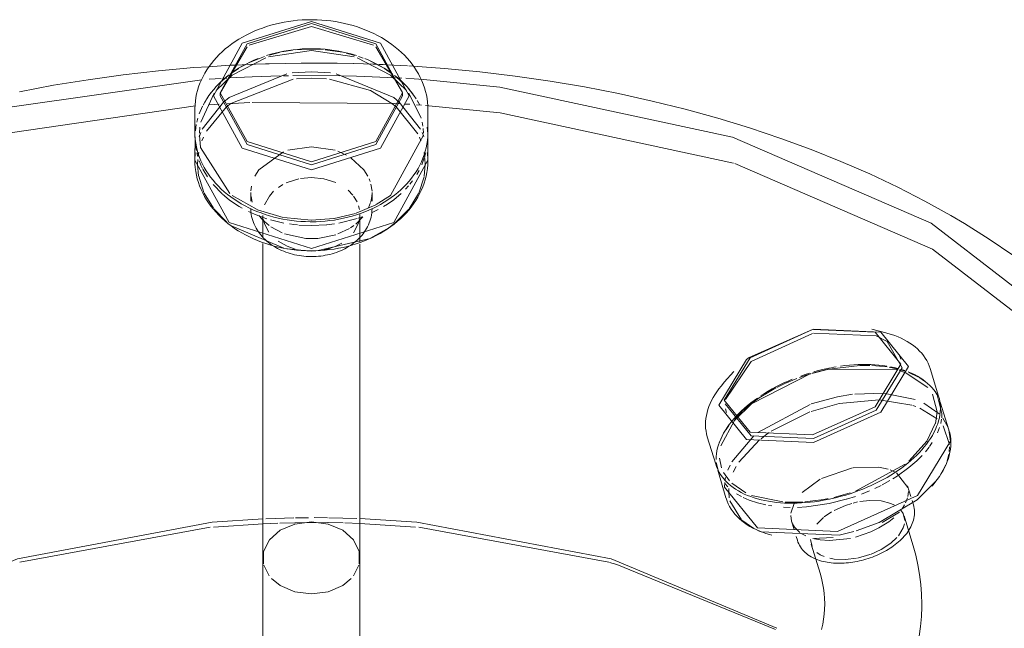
# Model space of a CAD drawing. Header units: inches. Extents: x -332 to 1204, y -60 to 270.
# Tile 8 of 91: x -258.48 to -251.72, y 5.86 to 10.03. Entities that reach past the tile are written whole.
import ezdxf

# ---------------------------------------------------------------- set-up
doc = ezdxf.new("R2010")
doc.units = ezdxf.units.IN
doc.header["$MEASUREMENT"] = 0
doc.layers.add('P-SANR-FIXT', color=6, linetype='Continuous', lineweight=9)

# ---------------------------------------------------------------- blocks, each defined once
blk = doc.blocks.new('SSG_Safety_Station_Shower_Eyewash_PLA_3_ - Default-V1-HOT AND COLD WATER RISER DIAGRAM')
at = {"layer": 'P-SANR-FIXT', "color": 10}
for p, q in [((-256.4731, 9.9868), (-256.9001, 9.8592)), ((-256.0461, 9.8592), (-256.4731, 9.9868)), ((-256.9153, 9.848), (-257.0977, 9.5356)), ((-256.4731, 9.8241), (-256.7668, 9.7799)), ((-256.6913, 9.8098), (-256.7642, 9.7912)), ((-256.6923, 9.8119), (-256.7227, 9.8048)), ((-256.6616, 9.8181), (-256.6923, 9.8119)), ((-256.6036, 9.8247), (-256.6763, 9.8129)), ((-256.6307, 9.8233), (-256.6616, 9.8181)), ((-256.5994, 9.8276), (-256.6307, 9.8233)), ((-256.4993, 9.8325), (-256.5833, 9.8271)), ((-256.5048, 9.8348), (-256.5365, 9.8334)), ((-256.4731, 9.8353), (-256.5048, 9.8348)), ((-256.4731, 9.8329), (-256.4993, 9.8325)), ((-256.4421, 9.8349), (-256.4731, 9.8353)), ((-256.4478, 9.8326), (-256.4731, 9.8329)), ((-256.1794, 9.7799), (-256.4731, 9.8241)), ((-256.3918, 9.8297), (-256.4478, 9.8326)), ((-256.2588, 9.8107), (-256.3783, 9.8286)), ((-256.1752, 9.7892), (-256.2351, 9.8054)), ((-255.8484, 9.5356), (-256.0309, 9.848)), ((-256.7862, 9.7736), (-257.0169, 9.6534)), ((-256.9103, 9.7341), (-256.9596, 9.7077)), ((-256.7952, 9.7815), (-256.8991, 9.7396)), ((-256.1647, 9.788), (-256.1942, 9.797)), ((-256.1173, 9.7695), (-256.151, 9.7815)), ((-256.0791, 9.756), (-256.1071, 9.7675)), ((-255.9867, 9.7077), (-256.0671, 9.7488)), ((-257.0348, 9.7215), (-257.1778, 9.712)), ((-256.9737, 9.6992), (-257.0319, 9.6601)), ((-256.9946, 9.7233), (-257.0307, 9.7217)), ((-256.9975, 9.6855), (-257.0212, 9.6691)), ((-256.9485, 9.7253), (-256.9946, 9.7233)), ((-256.9261, 9.7262), (-256.9485, 9.7253)), ((-256.9218, 9.73), (-256.9478, 9.716)), ((-256.7889, 9.7322), (-256.9244, 9.7263)), ((-256.7644, 9.7326), (-256.7889, 9.7322)), ((-256.4731, 9.677), (-256.6048, 9.6688)), ((-256.3414, 9.6688), (-256.4731, 9.677)), ((-255.9804, 9.7264), (-256.0096, 9.7279)), ((-255.9525, 9.725), (-255.9804, 9.7264)), ((-255.9164, 9.6617), (-255.9725, 9.6992)), ((-255.8134, 9.7182), (-255.9525, 9.725)), ((-255.7748, 9.7156), (-255.8039, 9.7177)), ((-257.1746, 9.6263), (-257.093, 9.6317)), ((-257.0169, 9.6534), (-257.1261, 9.5492)), ((-257.0633, 9.6355), (-257.0892, 9.6129)), ((-257.0816, 9.6324), (-257.0543, 9.634)), ((-257.0379, 9.6556), (-257.0555, 9.6418)), ((-256.6651, 9.6493), (-256.6296, 9.65)), ((-256.601, 9.6505), (-256.2786, 9.6501)), ((-256.4731, 9.6333), (-256.5764, 9.6281)), ((-256.3698, 9.6281), (-256.4731, 9.6333)), ((-256.068, 9.5475), (-256.3489, 9.6258)), ((-256.2693, 9.6499), (-256.1641, 9.6475)), ((-256.1641, 9.6475), (-255.8964, 9.6366)), ((-255.8336, 9.5903), (-255.8904, 9.6416)), ((-255.8804, 9.6357), (-255.852, 9.6341)), ((-255.8259, 9.6325), (-255.768, 9.6289)), ((-255.7673, 9.6288), (-255.7028, 9.6243)), ((-257.1345, 9.567), (-257.1686, 9.5253)), ((-257.1441, 9.5564), (-257.161, 9.5355)), ((-255.7772, 9.5248), (-255.8045, 9.5589)), ((-255.7697, 9.5146), (-255.7855, 9.536)), ((-257.1414, 9.5297), (-257.233, 9.3311)), ((-257.0763, 9.469), (-257.2224, 9.2833)), ((-257.1908, 9.4933), (-257.2173, 9.4474)), ((-257.2052, 9.4697), (-257.2173, 9.4474)), ((-257.2012, 9.4764), (-257.2052, 9.4697)), ((-257.0523, 9.4576), (-256.8957, 9.4655)), ((-256.8806, 9.4662), (-255.901, 9.4598)), ((-255.7238, 9.2833), (-255.8699, 9.469)), ((-255.7199, 9.3593), (-255.8048, 9.5297)), ((-255.7549, 9.4926), (-255.7697, 9.5146)), ((-255.7288, 9.4474), (-255.747, 9.4799)), ((-255.7288, 9.4474), (-255.7413, 9.4702)), ((-258.5417, 9.2582), (-257.268, 9.4426)), ((-257.2206, 9.4409), (-257.2433, 9.3881)), ((-257.0557, 9.4357), (-257.1935, 9.2704)), ((-257.1718, 9.4498), (-257.1404, 9.452)), ((-257.1404, 9.452), (-257.107, 9.4542)), ((-255.901, 9.4598), (-255.8606, 9.4576)), ((-255.7421, 9.2503), (-255.8905, 9.4357)), ((-255.8289, 9.4558), (-255.7965, 9.4538)), ((-255.7529, 9.4509), (-255.718, 9.4485)), ((-257.2528, 9.3592), (-257.2601, 9.3311)), ((-255.7084, 9.3033), (-255.7132, 9.3311)), ((-257.2634, 9.3157), (-257.2697, 9.2726)), ((-257.2327, 9.2611), (-257.2445, 9.2316)), ((-257.2386, 9.2973), (-257.2419, 9.2567)), ((-255.7019, 9.2321), (-255.7135, 9.2611)), ((-255.7043, 9.2567), (-255.7065, 9.2881)), ((-255.6749, 9.2514), (-255.6795, 9.297)), ((-257.2719, 9.2311), (-257.2719, 9.2276)), ((-257.2717, 9.2143), (-257.2702, 9.1886)), ((-257.2422, 9.2413), (-257.2343, 9.1583)), ((-257.2145, 9.2281), (-257.2247, 9.203)), ((-255.7219, 9.204), (-255.7317, 9.2281)), ((-255.6762, 9.1856), (-255.6743, 9.2233)), ((-255.6743, 9.2276), (-255.6743, 9.2311)), ((-257.268, 9.1675), (-257.2628, 9.1363)), ((-257.2343, 9.1581), (-257.0323, 8.8412)), ((-256.4731, 9.1632), (-256.6356, 9.1382)), ((-256.3106, 9.1382), (-256.4731, 9.1632)), ((-256.2326, 9.1053), (-256.2929, 9.1322)), ((-257.27, 9.1242), (-257.2731, 9.0708)), ((-257.2593, 9.1206), (-257.2527, 9.0955)), ((-257.2467, 9.1242), (-257.2506, 9.0989)), ((-257.243, 9.0662), (-257.2323, 9.0394)), ((-255.7142, 9.0385), (-255.6866, 9.1217)), ((-255.6947, 9.0924), (-255.6995, 9.1242)), ((-255.6731, 9.0744), (-255.676, 9.1231)), ((-255.6731, 9.0708), (-255.6731, 9.0744)), ((-257.2312, 9.0369), (-257.2203, 9.0135)), ((-257.2186, 9.0101), (-257.1871, 8.9561)), ((-255.7486, 8.9726), (-255.7335, 8.9988)), ((-253.5665, 9.0481), (-252.2088, 8.4601)), ((-257.247, 8.9606), (-257.2118, 8.8486)), ((-256.4731, 8.951), (-256.5481, 8.9445)), ((-256.0689, 8.9234), (-256.0764, 8.9435)), ((-255.7964, 8.9058), (-255.7784, 8.9287)), ((-255.736, 8.8451), (-255.6998, 8.957)), ((-257.1486, 8.9045), (-257.0861, 8.8395)), ((-256.8852, 8.892), (-256.889, 8.8607)), ((-256.6684, 8.9031), (-256.7002, 8.8833)), ((-256.1893, 8.8309), (-256.2218, 8.8644)), ((-256.057, 8.8576), (-256.0643, 8.9072)), ((-255.8272, 8.8714), (-255.8069, 8.8936)), ((-257.2102, 8.8451), (-257.1461, 8.7407)), ((-257.0169, 8.8292), (-256.8454, 8.7314)), ((-256.8894, 8.8478), (-256.8894, 8.7892)), ((-256.8878, 8.8204), (-256.8803, 8.7823)), ((-256.1599, 8.7849), (-256.1844, 8.8247)), ((-256.0653, 8.7844), (-256.0584, 8.8204)), ((-256.0584, 8.8204), (-256.0568, 8.8478)), ((-256.0568, 8.7892), (-256.0568, 8.8478)), ((-255.8025, 8.7375), (-255.7376, 8.8417)), ((-257.1436, 8.7375), (-257.0533, 8.6449)), ((-256.9943, 8.7689), (-256.9681, 8.7525)), ((-256.9681, 8.7525), (-256.9476, 8.7406)), ((-256.8894, 8.7402), (-256.889, 8.7261)), ((-256.8432, 8.7305), (-256.6666, 8.6773)), ((-256.1652, 8.7073), (-256.0308, 8.7646)), ((-256.1428, 8.7324), (-256.149, 8.7576)), ((-256.0805, 8.743), (-256.0668, 8.7793)), ((-256.0574, 8.7223), (-256.0568, 8.7364)), ((-256.0568, 8.7364), (-256.0568, 8.7402)), ((-256.0555, 8.7115), (-256.015, 8.7317)), ((-255.9783, 8.7524), (-255.9518, 8.7689)), ((-255.8961, 8.6422), (-255.805, 8.7344)), ((-256.9061, 8.7189), (-256.8644, 8.6999)), ((-256.8639, 8.6996), (-256.8053, 8.6771)), ((-256.8336, 8.6901), (-256.8122, 8.6649)), ((-256.8118, 8.6645), (-256.7638, 8.6221)), ((-256.8064, 8.6908), (-256.8064, 8.5393)), ((-256.8046, 8.6768), (-256.7798, 8.6687)), ((-256.754, 8.6609), (-256.6627, 8.6396)), ((-256.6625, 8.6765), (-256.4757, 8.6586)), ((-256.4731, 8.6586), (-256.3196, 8.6703)), ((-256.3165, 8.6708), (-256.1694, 8.7059)), ((-256.2844, 8.6394), (-256.1594, 8.6709)), ((-256.1685, 8.6328), (-256.1191, 8.6818)), ((-256.1511, 8.6736), (-256.1252, 8.6827)), ((-256.1398, 8.5353), (-256.1398, 8.6982)), ((-257.0178, 8.617), (-256.6626, 8.467)), ((-256.7509, 8.6129), (-256.6749, 8.572)), ((-256.623, 8.633), (-256.5943, 8.6293)), ((-256.5943, 8.6293), (-256.5688, 8.6266)), ((-256.3682, 8.6275), (-256.3146, 8.6343)), ((-256.2908, 8.5643), (-256.2112, 8.6027)), ((-256.2046, 8.6068), (-256.1824, 8.6221)), ((-256.1101, 8.5775), (-256.1021, 8.5894)), ((-256.068, 8.5352), (-255.9414, 8.6076)), ((-256.8383, 8.5807), (-256.8299, 8.569)), ((-256.8113, 8.5466), (-256.8013, 8.5359)), ((-256.6569, 8.5648), (-256.5124, 8.5338)), ((-256.5124, 8.5338), (-256.4731, 8.5324)), ((-256.4731, 8.5324), (-256.4286, 8.5342)), ((-256.4286, 8.5342), (-256.3048, 8.5593)), ((-256.426, 8.4504), (-256.0701, 8.5342)), ((-256.1398, 8.5353), (-256.1398, 8.5101)), ((-256.6422, 8.4634), (-256.5205, 8.4504)), ((-256.5594, 8.4545), (-256.5361, 8.4504)), ((-256.5361, 8.4504), (-256.4731, 8.4458)), ((-256.4731, 8.4458), (-256.41, 8.4504)), ((-256.3868, 8.4545), (-256.3627, 8.4601)), ((-256.3627, 8.4601), (-256.3105, 8.4779)), ((-256.3064, 8.4797), (-256.2652, 8.501)), ((-253.034, 7.9087), (-253.4671, 7.7181)), ((-252.4515, 7.6324), (-252.921, 7.6376)), ((-252.7084, 7.6628), (-252.9198, 7.6373)), ((-252.8715, 7.6526), (-252.9021, 7.6473)), ((-252.8107, 7.6611), (-252.8411, 7.6572)), ((-252.639, 7.6631), (-252.7084, 7.6628)), ((-252.6336, 7.6681), (-252.6623, 7.6689)), ((-252.5202, 7.6526), (-252.626, 7.6627)), ((-252.5235, 7.6574), (-252.5502, 7.6613)), ((-252.4481, 7.6381), (-252.5082, 7.6507)), ((-253.0447, 7.6067), (-253.4526, 7.3993)), ((-253.1421, 7.5726), (-253.2112, 7.5441)), ((-253.071, 7.5976), (-253.1235, 7.5796)), ((-253.0452, 7.6057), (-253.071, 7.5976)), ((-252.9217, 7.6369), (-253.0369, 7.6081)), ((-252.9249, 7.6368), (-253.0364, 7.6091)), ((-252.3985, 7.6147), (-252.4377, 7.6283)), ((-252.3931, 7.6217), (-252.4337, 7.6343)), ((-252.3994, 7.6267), (-252.4228, 7.6344)), ((-252.2419, 7.5107), (-252.3973, 7.6142)), ((-252.3094, 7.5846), (-252.3717, 7.6138)), ((-252.2638, 7.5552), (-252.2967, 7.5772)), ((-253.2858, 7.5081), (-253.4005, 7.44)), ((-253.2136, 7.5431), (-253.2777, 7.5123)), ((-253.3627, 7.4711), (-253.3874, 7.4553)), ((-253.3433, 7.4828), (-253.3627, 7.4711)), ((-253.3372, 7.4865), (-253.3433, 7.4828)), ((-253.3111, 7.5014), (-253.3372, 7.4865)), ((-252.5471, 7.4721), (-252.7437, 7.4664)), ((-252.328, 7.4298), (-252.5471, 7.4721)), ((-252.1787, 7.3447), (-252.2097, 7.4651)), ((-252.1925, 7.4836), (-252.2008, 7.4946)), ((-252.1774, 7.4598), (-252.1925, 7.4836)), ((-253.4526, 7.3993), (-253.5699, 7.2848)), ((-253.0503, 7.3955), (-253.4077, 7.203)), ((-252.3509, 7.3908), (-252.5759, 7.4263)), ((-252.325, 7.382), (-252.3437, 7.3885)), ((-252.1788, 7.2955), (-252.2964, 7.3705)), ((-252.1648, 7.3312), (-252.2685, 7.4045)), ((-253.5159, 7.3495), (-253.5702, 7.2945)), ((-253.5387, 7.3332), (-253.5568, 7.3145)), ((-253.051, 7.3443), (-253.3165, 7.2111)), ((-252.19, 7.2653), (-252.1787, 7.3447)), ((-252.1047, 7.2421), (-252.1389, 7.3014)), ((-253.5699, 7.2848), (-253.6624, 7.1105)), ((-253.607, 7.2495), (-253.6262, 7.222)), ((-253.6049, 7.2568), (-253.6189, 7.2372)), ((-252.2452, 7.1479), (-252.1905, 7.2636)), ((-252.1754, 7.1991), (-252.1607, 7.2374)), ((-252.1534, 7.2635), (-252.1476, 7.2934)), ((-252.0932, 7.1195), (-252.137, 7.2472)), ((-253.4355, 7.1801), (-253.588, 7.001)), ((-253.3555, 7.1838), (-253.3868, 7.1598)), ((-253.3303, 7.2017), (-253.3555, 7.1838)), ((-253.6788, 7.1168), (-253.6846, 7.0966)), ((-253.6718, 7.1371), (-253.6788, 7.1168)), ((-253.6602, 7.1617), (-253.673, 7.1316)), ((-253.3975, 7.1511), (-253.5384, 6.9998)), ((-252.3723, 7.0069), (-252.2464, 7.1462)), ((-252.2586, 7.0701), (-252.2328, 7.1024)), ((-252.2305, 7.1055), (-252.2117, 7.1328)), ((-252.0945, 7.0727), (-252.0927, 7.1043)), ((-253.6942, 7.0386), (-253.6949, 7.0183)), ((-253.6846, 7.0966), (-253.6891, 7.0764)), ((-252.3169, 7.009), (-252.2802, 7.0458)), ((-252.1098, 7.0057), (-252.0973, 7.0539)), ((-253.6708, 7.027), (-253.658, 6.9605)), ((-253.5996, 6.979), (-253.6148, 6.9444)), ((-253.5576, 6.9691), (-253.5775, 6.9304)), ((-252.7382, 6.8009), (-252.3977, 6.9859)), ((-252.1557, 6.9114), (-252.1191, 6.9809)), ((-253.6437, 6.9271), (-253.6036, 6.87)), ((-252.76, 6.959), (-252.9725, 6.8866)), ((-252.4661, 6.9307), (-252.4998, 6.9455)), ((-252.4817, 6.8848), (-252.4517, 6.9038)), ((-252.378, 6.8252), (-252.4564, 6.9253)), ((-253.6363, 6.8587), (-253.638, 6.8278)), ((-253.6353, 6.853), (-253.6149, 6.8305)), ((-253.6306, 6.8927), (-253.6348, 6.8701)), ((-253.5881, 6.8542), (-253.4913, 6.7884)), ((-252.981, 6.8821), (-253.104, 6.7916)), ((-252.6054, 6.8185), (-252.5632, 6.8392)), ((-252.5553, 6.8433), (-252.5024, 6.8724)), ((-252.3587, 6.7639), (-252.3809, 6.8366)), ((-252.1866, 6.8678), (-252.169, 6.8915)), ((-253.6078, 6.8189), (-253.6088, 6.7957)), ((-253.6088, 6.7957), (-253.6057, 6.7552)), ((-253.5545, 6.7822), (-253.5216, 6.7629)), ((-253.4526, 6.7714), (-253.2378, 6.726)), ((-252.8876, 6.7569), (-252.7758, 6.7881)), ((-252.7994, 6.745), (-252.7385, 6.7646)), ((-252.6974, 6.7796), (-252.6688, 6.7908)), ((-252.6688, 6.7908), (-252.6425, 6.8019)), ((-252.3791, 6.7629), (-252.3751, 6.7973)), ((-253.601, 6.7328), (-253.5206, 6.6024)), ((-253.411, 6.7193), (-253.3543, 6.7057)), ((-253.3361, 6.7023), (-253.3127, 6.6985)), ((-253.2217, 6.725), (-253.1001, 6.7255)), ((-253.1604, 6.7166), (-253.1821, 6.6488)), ((-253.1369, 6.6891), (-253.0744, 6.6927)), ((-253.0866, 6.7264), (-252.9554, 6.7429)), ((-252.7236, 6.7261), (-252.7553, 6.7187)), ((-252.4186, 6.68), (-252.402, 6.7056)), ((-252.3944, 6.7201), (-252.3815, 6.7536)), ((-253.2325, 6.6904), (-253.1869, 6.6888)), ((-253.1829, 6.6328), (-253.1771, 6.5935)), ((-252.9032, 6.6572), (-252.9523, 6.6232)), ((-257.1458, 6.554), (-256.8044, 6.5767)), ((-256.8044, 6.5767), (-256.7028, 6.5806)), ((-256.7849, 6.6112), (-256.5933, 6.617)), ((-256.6897, 6.581), (-256.5881, 6.5834)), ((-256.5857, 6.5834), (-256.3607, 6.584)), ((-256.5833, 6.6172), (-256.4927, 6.6182)), ((-256.4537, 6.6183), (-256.363, 6.6178)), ((-256.3583, 6.584), (-256.2561, 6.5821)), ((-256.3539, 6.6177), (-256.162, 6.6129)), ((-256.2442, 6.5818), (-256.1417, 6.5784)), ((-256.1417, 6.5784), (-255.7591, 6.554)), ((-253.5183, 6.6004), (-253.4362, 6.5443)), ((-253.1771, 6.5935), (-253.1598, 6.5367)), ((-253.1771, 6.5935), (-253.1732, 6.5823)), ((-253.1708, 6.5769), (-253.1597, 6.5572)), ((-253.1591, 6.5564), (-253.1203, 6.517)), ((-252.9569, 6.6195), (-253.0037, 6.5729)), ((-252.7343, 6.528), (-252.5767, 6.5852)), ((-252.51, 6.5906), (-252.476, 6.6179)), ((-258.4739, 6.3126), (-257.168, 6.552)), ((-255.7369, 6.552), (-254.431, 6.3126)), ((-253.1109, 6.5105), (-253.079, 6.4931)), ((-252.7372, 6.4845), (-252.6322, 6.521)), ((-253.0471, 6.4678), (-253.036, 6.4203)), ((-253.0194, 6.473), (-252.981, 6.4658)), ((-252.9185, 6.4611), (-252.7716, 6.4763)), ((-253.0037, 6.3804), (-252.9804, 6.3644)), ((-252.9804, 6.3644), (-252.9523, 6.351)), ((-252.7236, 6.3412), (-252.6399, 6.3648)), ((-256.7994, 6.2931), (-256.7622, 6.2201)), ((-256.184, 6.2201), (-256.1467, 6.2932)), ((-256.7465, 6.2017), (-256.6879, 6.1538)), ((-256.6878, 6.1538), (-256.5878, 6.1104)), ((-256.3584, 6.1104), (-256.2584, 6.1537)), ((-256.2582, 6.1539), (-256.1997, 6.2017)), ((-256.5875, 6.1103), (-256.4731, 6.0952)), ((-256.4731, 6.0952), (-256.3586, 6.1103))]:
    blk.add_line(p, q, dxfattribs=at)
at = {"layer": 'P-SANR-FIXT', "color": 254}
for p, q in [((-257.0984, 9.5334), (-257.0984, 9.513)), ((-255.8477, 9.513), (-255.8477, 9.5334)), ((-257.2731, 9.4178), (-257.2731, 9.2622)), ((-255.6731, 9.2622), (-255.6731, 9.4178)), ((-257.2719, 9.2311), (-257.2731, 9.0744)), ((-255.6731, 9.0744), (-255.6743, 9.2311)), ((-256.5599, 8.6259), (-256.4731, 8.6223)), ((-256.4731, 8.6223), (-256.3692, 8.6274)), ((-256.5205, 8.4504), (-256.4731, 8.4493)), ((-256.4731, 8.4493), (-256.426, 8.4504)), ((-252.5298, 7.8856), (-252.6266, 7.9105)), ((-252.4188, 7.6461), (-252.5211, 7.8259)), ((-252.4275, 7.7052), (-252.4351, 7.73)), ((-252.1675, 7.4518), (-252.2252, 7.6406)), ((-253.5733, 7.6214), (-253.6397, 7.5467)), ((-252.243, 7.539), (-252.2592, 7.5525)), ((-252.1447, 7.3339), (-252.1774, 7.4598)), ((-252.097, 7.2209), (-252.1563, 7.4108)), ((-253.6313, 7.3647), (-253.6237, 7.3399)), ((-252.1464, 7.3036), (-252.1447, 7.3339)), ((-253.7555, 7.1733), (-253.6978, 6.9845)), ((-252.0854, 7.1438), (-252.097, 7.2209)), ((-253.694, 6.9967), (-253.6745, 6.9174)), ((-253.6842, 6.9442), (-253.6273, 6.7536)), ((-252.9554, 6.7429), (-252.9249, 6.7488)), ((-252.341, 6.7059), (-252.3498, 6.7349)), ((-252.5554, 6.5861), (-252.4356, 6.6571)), ((-252.3443, 6.433), (-252.4048, 6.631)), ((-253.1452, 6.4889), (-253.1372, 6.4628)), ((-253.0424, 6.4363), (-252.9819, 6.2383)), ((-253.0315, 6.4751), (-252.8924, 6.4831)), ((-252.981, 6.4658), (-252.9185, 6.4611)), ((-256.8064, 6.3434), (-256.8064, 5.738)), ((-256.1398, 5.738), (-256.1398, 6.3434))]:
    blk.add_line(p, q, dxfattribs=at)
for points in [[(-256.4731, 10.0343, 0), (-256.5047, 10.0338, 0), (-256.5362, 10.0324, 0), (-256.5676, 10.03, 0), (-256.5989, 10.0266, 0), (-256.63, 10.0223, 0), (-256.6609, 10.0171, 0), (-256.6915, 10.0109, 0), (-256.7217, 10.0039, 0), (-256.7516, 9.9959, 0), (-256.781, 9.9869, 0), (-256.81, 9.9771, 0), (-256.8385, 9.9664, 0), (-256.8664, 9.9549, 0), (-256.8937, 9.9425, 0), (-256.9204, 9.9292, 0), (-256.9464, 9.9152, 0), (-256.9716, 9.9003, 0), (-256.9961, 9.8847, 0), (-257.0198, 9.8683, 0), (-257.0426, 9.8512, 0), (-257.0646, 9.8334, 0), (-257.0857, 9.8148, 0), (-257.1057, 9.7956, 0), (-257.1249, 9.7758, 0), (-257.1429, 9.7554, 0), (-257.16, 9.7344, 0), (-257.1759, 9.7128, 0), (-257.1907, 9.6907, 0), (-257.2044, 9.6682, 0), (-257.2169, 9.6452, 0), (-257.2282, 9.6217, 0), (-257.2383, 9.598, 0), (-257.2472, 9.5738, 0), (-257.2547, 9.5494, 0), (-257.261, 9.5248, 0), (-257.266, 9.4999, 0), (-257.2697, 9.4749, 0), (-257.272, 9.4497, 0), (-257.2731, 9.4246, 0), (-257.2731, 9.4177, 0)], [(-256.4731, 10.022, 0), (-256.9481, 9.8729, 0), (-257.1449, 9.513, 0), (-256.9481, 9.153, 0), (-256.4731, 9.0039, 0)], [(-256.4731, 9.0595, 0), (-256.9153, 9.1983, 0), (-257.0984, 9.5334, 0), (-256.9153, 9.8684, 0), (-256.4731, 10.0072, 0)], [(-255.6731, 9.4177, 0), (-255.6737, 9.4429, 0), (-255.6757, 9.468, 0), (-255.679, 9.4931, 0), (-255.6837, 9.518, 0), (-255.6896, 9.5427, 0), (-255.6968, 9.5672, 0), (-255.7053, 9.5914, 0), (-255.7151, 9.6153, 0), (-255.726, 9.6388, 0), (-255.7382, 9.662, 0), (-255.7516, 9.6846, 0), (-255.7661, 9.7068, 0), (-255.7818, 9.7286, 0), (-255.7985, 9.7497, 0), (-255.8163, 9.7703, 0), (-255.8351, 9.7903, 0), (-255.855, 9.8097, 0), (-255.8758, 9.8284, 0), (-255.8975, 9.8464, 0), (-255.9201, 9.8637, 0), (-255.9435, 9.8803, 0), (-255.9678, 9.8962, 0), (-255.9929, 9.9112, 0), (-256.0187, 9.9255, 0), (-256.0451, 9.939, 0), (-256.0723, 9.9516, 0), (-256.1, 9.9634, 0), (-256.1284, 9.9743, 0), (-256.1572, 9.9844, 0), (-256.1865, 9.9935, 0), (-256.2163, 10.0018, 0), (-256.2464, 10.0091, 0), (-256.2769, 10.0155, 0), (-256.3077, 10.021, 0), (-256.3388, 10.0256, 0), (-256.37, 10.0292, 0), (-256.4014, 10.0318, 0), (-256.4329, 10.0335, 0), (-256.4645, 10.0342, 0), (-256.4731, 10.0343, 0)], [(-256.4731, 9.0039, 0), (-255.9981, 9.153, 0), (-255.8013, 9.513, 0), (-255.9981, 9.8729, 0), (-256.4731, 10.022, 0)], [(-256.4731, 10.0072, 0), (-256.0309, 9.8684, 0), (-255.8477, 9.5334, 0), (-256.0309, 9.1983, 0), (-256.4731, 9.0595, 0)], [(-257.1778, 9.712, 0), (-257.2797, 9.7053, 0), (-257.5234, 9.6833, 0), (-257.7654, 9.6558, 0), (-258.0054, 9.6227, 0), (-258.2429, 9.5841, 0), (-258.4776, 9.54, 0)], [(-252.0832, 8.6909, 0), (-252.2624, 8.7904, 0), (-252.4483, 8.8855, 0), (-252.6404, 8.9762, 0), (-252.8384, 9.0623, 0), (-253.0421, 9.1437, 0), (-253.2511, 9.2202, 0), (-253.4651, 9.2919, 0), (-253.6838, 9.3585, 0), (-253.9068, 9.4199, 0), (-254.1338, 9.4762, 0), (-254.3645, 9.5271, 0), (-254.5984, 9.5727, 0), (-254.8352, 9.6128, 0), (-255.0745, 9.6474, 0), (-255.316, 9.6765, 0), (-255.5592, 9.6999, 0), (-255.7748, 9.7156, 0)], [(-260.6852, 3.7517, 0), (-261.7063, 4.5392, 0), (-262.3017, 5.4608, 0), (-262.4232, 6.442, 0), (-262.0611, 7.4032, 0), (-261.2445, 8.2666, 0), (-260.0398, 8.9622, 0), (-258.5444, 9.4336, 0), (-257.2265, 9.6225, 0)], [(-255.7028, 9.6243, 0), (-255.18, 9.5725, 0), (-253.5836, 9.2288, 0), (-252.2197, 8.6393, 0)], [(-257.0984, 9.513, 0), (-256.9153, 9.1779, 0), (-256.4731, 9.0391, 0)], [(-256.4731, 9.0391, 0), (-256.0309, 9.1779, 0), (-255.8477, 9.513, 0)], [(-257.2731, 9.2622, 0), (-257.2724, 9.2372, 0), (-257.2705, 9.2123, 0), (-257.2672, 9.1875, 0), (-257.2626, 9.1628, 0), (-257.2567, 9.1383, 0), (-257.2495, 9.114, 0), (-257.2411, 9.09, 0), (-257.2314, 9.0663, 0), (-257.2205, 9.0429, 0), (-257.2084, 9.0199, 0), (-257.1951, 8.9974, 0), (-257.1806, 8.9753, 0), (-257.1651, 8.9537, 0), (-257.1484, 8.9326, 0), (-257.1307, 8.9121, 0), (-257.1119, 8.8922, 0), (-257.0921, 8.8729, 0), (-257.0713, 8.8542, 0), (-257.0497, 8.8362, 0), (-257.0271, 8.8189, 0), (-257.0036, 8.8024, 0), (-256.9793, 8.7865, 0), (-256.9543, 8.7715, 0), (-256.9285, 8.7572, 0), (-256.902, 8.7437, 0), (-256.8748, 8.7311, 0), (-256.847, 8.7193, 0), (-256.8186, 8.7083, 0), (-256.7897, 8.6983, 0), (-256.7603, 8.6891, 0), (-256.7305, 8.6808, 0), (-256.7003, 8.6735, 0), (-256.6697, 8.667, 0), (-256.6388, 8.6615, 0), (-256.6077, 8.657, 0), (-256.5764, 8.6534, 0), (-256.5449, 8.6507, 0), (-256.5132, 8.649, 0), (-256.4816, 8.6483, 0), (-256.4731, 8.6483, 0)], [(-256.4731, 8.6483, 0), (-256.4414, 8.6487, 0), (-256.4098, 8.6502, 0), (-256.3782, 8.6526, 0), (-256.3468, 8.6559, 0), (-256.3157, 8.6602, 0), (-256.2847, 8.6655, 0), (-256.254, 8.6717, 0), (-256.2237, 8.6788, 0), (-256.1938, 8.6868, 0), (-256.1643, 8.6957, 0), (-256.1352, 8.7055, 0), (-256.1067, 8.7163, 0), (-256.0788, 8.7278, 0), (-256.0514, 8.7402, 0), (-256.0247, 8.7535, 0), (-255.9987, 8.7676, 0), (-255.9735, 8.7824, 0), (-255.949, 8.798, 0), (-255.9253, 8.8144, 0), (-255.9025, 8.8315, 0), (-255.8805, 8.8493, 0), (-255.8595, 8.8678, 0), (-255.8395, 8.887, 0), (-255.8204, 8.9067, 0), (-255.8024, 8.9271, 0), (-255.7855, 8.948, 0), (-255.7696, 8.9695, 0), (-255.7548, 8.9914, 0), (-255.7412, 9.0139, 0), (-255.7288, 9.0367, 0), (-255.7176, 9.06, 0), (-255.7076, 9.0836, 0), (-255.6988, 9.1075, 0), (-255.6913, 9.1318, 0), (-255.6851, 9.1562, 0), (-255.6801, 9.1808, 0), (-255.6765, 9.2056, 0), (-255.6741, 9.2305, 0), (-255.6731, 9.2555, 0), (-255.6731, 9.2622, 0)], [(-257.2731, 9.0708, 0), (-257.2724, 9.0452, 0), (-257.2704, 9.0195, 0), (-257.267, 8.994, 0), (-257.2623, 8.9687, 0), (-257.2563, 8.9435, 0), (-257.2489, 8.9186, 0), (-257.2403, 8.894, 0), (-257.2304, 8.8698, 0), (-257.2193, 8.8459, 0), (-257.2069, 8.8225, 0), (-257.1934, 8.7995, 0), (-257.1787, 8.7771, 0), (-257.1629, 8.7552, 0), (-257.146, 8.7338, 0), (-257.1281, 8.7131, 0), (-257.1091, 8.693, 0), (-257.0892, 8.6735, 0), (-257.0683, 8.6547, 0), (-257.0465, 8.6366, 0), (-257.0238, 8.6193, 0), (-257.0003, 8.6026, 0), (-256.976, 8.5868, 0), (-256.951, 8.5717, 0), (-256.9252, 8.5575, 0), (-256.8988, 8.544, 0), (-256.8717, 8.5314, 0), (-256.844, 8.5197, 0), (-256.8158, 8.5088, 0), (-256.7871, 8.4988, 0), (-256.7579, 8.4897, 0), (-256.7283, 8.4815, 0), (-256.6983, 8.4742, 0), (-256.668, 8.4678, 0), (-256.6373, 8.4623, 0), (-256.6065, 8.4578, 0), (-256.5754, 8.4542, 0), (-256.5442, 8.4516, 0), (-256.5129, 8.4499, 0), (-256.4816, 8.4492, 0), (-256.4731, 8.4492, 0)], [(-257.2731, 9.0708, 0), (-257.0388, 8.6422, 0), (-256.4731, 8.4646, 0)], [(-256.4731, 8.4492, 0), (-256.4417, 8.4496, 0), (-256.4104, 8.4511, 0), (-256.3791, 8.4534, 0), (-256.3481, 8.4568, 0), (-256.3171, 8.461, 0), (-256.2865, 8.4662, 0), (-256.256, 8.4724, 0), (-256.226, 8.4794, 0), (-256.1962, 8.4874, 0), (-256.1669, 8.4962, 0), (-256.1381, 8.506, 0), (-256.1097, 8.5167, 0), (-256.0819, 8.5282, 0), (-256.0546, 8.5405, 0), (-256.028, 8.5538, 0), (-256.0021, 8.5678, 0), (-255.9768, 8.5826, 0), (-255.9523, 8.5983, 0), (-255.9286, 8.6147, 0), (-255.9057, 8.6319, 0), (-255.8837, 8.6498, 0), (-255.8625, 8.6684, 0), (-255.8423, 8.6876, 0), (-255.8231, 8.7076, 0), (-255.8049, 8.7282, 0), (-255.7877, 8.7494, 0), (-255.7716, 8.7711, 0), (-255.7566, 8.7934, 0), (-255.7428, 8.8163, 0), (-255.7301, 8.8396, 0), (-255.7187, 8.8633, 0), (-255.7084, 8.8874, 0), (-255.6995, 8.9119, 0), (-255.6918, 8.9368, 0), (-255.6854, 8.9619, 0), (-255.6803, 8.9872, 0), (-255.6766, 9.0126, 0), (-255.6742, 9.0382, 0), (-255.6731, 9.0639, 0), (-255.6731, 9.0708, 0)], [(-256.4731, 8.4646, 0), (-255.9074, 8.6422, 0), (-255.6731, 9.0708, 0)], [(-257.0843, 8.8378, 0), (-257.0379, 8.7996, 0), (-256.9943, 8.7689, 0)], [(-255.9518, 8.7689, 0), (-255.9082, 8.7996, 0), (-255.8569, 8.8423, 0)], [(-251.6592, 8.4199, 0), (-251.8206, 8.5297, 0), (-251.9892, 8.6355, 0), (-252.0832, 8.6909, 0)], [(-252.2197, 8.6393, 0), (-251.1986, 7.8518, 0), (-250.6032, 6.9301, 0), (-250.4816, 5.9489, 0), (-250.8438, 4.9877, 0), (-251.6604, 4.1243, 0), (-252.8651, 3.4288, 0), (-254.3605, 2.9573, 0), (-256.0254, 2.7482, 0), (-257.7249, 2.8184, 0), (-259.3213, 3.1622, 0), (-260.6852, 3.7517, 0)], [(-255.9414, 8.6076, 0), (-255.9207, 8.6227, 0), (-255.8961, 8.6422, 0)], [(-256.8064, 6.3434, 0), (-256.8064, 6.3924, 0), (-256.8064, 6.4428, 0), (-256.8064, 6.4947, 0), (-256.8064, 6.548, 0), (-256.8064, 6.6025, 0), (-256.8064, 6.6583, 0), (-256.8064, 6.7151, 0), (-256.8064, 6.773, 0), (-256.8064, 6.8317, 0), (-256.8064, 6.8913, 0), (-256.8064, 6.9516, 0), (-256.8064, 7.0126, 0), (-256.8064, 7.0741, 0), (-256.8064, 7.136, 0), (-256.8064, 7.1983, 0), (-256.8064, 7.2608, 0), (-256.8064, 7.3235, 0), (-256.8064, 7.3862, 0), (-256.8064, 7.4488, 0), (-256.8064, 7.5112, 0), (-256.8064, 7.5734, 0), (-256.8064, 7.6353, 0), (-256.8064, 7.6967, 0), (-256.8064, 7.7575, 0), (-256.8064, 7.8177, 0), (-256.8064, 7.8771, 0), (-256.8064, 7.9356, 0), (-256.8064, 7.9933, 0), (-256.8064, 8.0499, 0), (-256.8064, 8.1053, 0), (-256.8064, 8.1596, 0), (-256.8064, 8.2126, 0), (-256.8064, 8.2641, 0), (-256.8064, 8.3143, 0), (-256.8064, 8.3628, 0), (-256.8064, 8.4098, 0), (-256.8064, 8.455, 0), (-256.8064, 8.4985, 0)], [(-256.7564, 8.4971, 0), (-256.7442, 8.4885, 0), (-256.7315, 8.4802, 0), (-256.7185, 8.4724, 0), (-256.7051, 8.465, 0), (-256.6914, 8.458, 0), (-256.6774, 8.4515, 0), (-256.6631, 8.4454, 0), (-256.6486, 8.4398, 0), (-256.6338, 8.4347, 0), (-256.6188, 8.43, 0), (-256.6036, 8.4258, 0), (-256.5882, 8.422, 0), (-256.5727, 8.4188, 0), (-256.557, 8.416, 0), (-256.5413, 8.4137, 0), (-256.5254, 8.4118, 0), (-256.5094, 8.4105, 0), (-256.4934, 8.4096, 0), (-256.4774, 8.4093, 0), (-256.4731, 8.4092, 0)], [(-256.4731, 8.4092, 0), (-256.4571, 8.4095, 0), (-256.4411, 8.4102, 0), (-256.4251, 8.4114, 0), (-256.4092, 8.4131, 0), (-256.3934, 8.4153, 0), (-256.3777, 8.418, 0), (-256.3621, 8.4211, 0), (-256.3467, 8.4247, 0), (-256.3314, 8.4288, 0), (-256.3164, 8.4334, 0), (-256.3015, 8.4384, 0), (-256.2869, 8.4439, 0), (-256.2726, 8.4498, 0), (-256.2585, 8.4562, 0), (-256.2447, 8.463, 0), (-256.2313, 8.4703, 0), (-256.2181, 8.478, 0), (-256.2054, 8.4862, 0), (-256.193, 8.4948, 0)], [(-256.1398, 8.4934, 0), (-256.1398, 8.4498, 0), (-256.1398, 8.4043, 0), (-256.1398, 8.3572, 0), (-256.1398, 8.3084, 0), (-256.1398, 8.2581, 0), (-256.1398, 8.2064, 0), (-256.1398, 8.1533, 0), (-256.1398, 8.0989, 0), (-256.1398, 8.0432, 0), (-256.1398, 7.9865, 0), (-256.1398, 7.9288, 0), (-256.1398, 7.8701, 0), (-256.1398, 7.8106, 0), (-256.1398, 7.7503, 0), (-256.1398, 7.6895, 0), (-256.1398, 7.628, 0), (-256.1398, 7.5661, 0), (-256.1398, 7.5039, 0), (-256.1398, 7.4414, 0), (-256.1398, 7.3788, 0), (-256.1398, 7.3161, 0), (-256.1398, 7.2534, 0), (-256.1398, 7.1909, 0), (-256.1398, 7.1287, 0), (-256.1398, 7.0668, 0), (-256.1398, 7.0054, 0), (-256.1398, 6.9445, 0), (-256.1398, 6.8842, 0), (-256.1398, 6.8247, 0), (-256.1398, 6.7661, 0), (-256.1398, 6.7083, 0), (-256.1398, 6.6516, 0), (-256.1398, 6.596, 0), (-256.1398, 6.5416, 0), (-256.1398, 6.4885, 0), (-256.1398, 6.4368, 0), (-256.1398, 6.3865, 0), (-256.1398, 6.3434, 0)], [(-253.64, 7.4238, 0), (-253.4622, 7.7153, 0), (-253.0332, 7.9084, 0), (-252.6041, 7.89, 0), (-252.4264, 7.6709, 0)], [(-252.3738, 7.6553, 0), (-252.5647, 7.8907, 0), (-253.0256, 7.9104, 0)], [(-252.2252, 7.6406, 0), (-252.2317, 7.6595, 0), (-252.2396, 7.678, 0), (-252.2487, 7.6959, 0), (-252.2592, 7.7132, 0), (-252.2709, 7.7299, 0), (-252.2838, 7.746, 0), (-252.2978, 7.7614, 0), (-252.3129, 7.776, 0), (-252.3291, 7.79, 0), (-252.3463, 7.8032, 0), (-252.3645, 7.8157, 0), (-252.3836, 7.8274, 0), (-252.4036, 7.8384, 0), (-252.4245, 7.8486, 0), (-252.4462, 7.8581, 0), (-252.4687, 7.8668, 0), (-252.492, 7.8747, 0), (-252.5159, 7.8819, 0), (-252.5298, 7.8856, 0)], [(-253.4671, 7.7181, 0), (-253.4865, 7.703, 0), (-253.6774, 7.3899, 0)], [(-253.6774, 7.3899, 0), (-253.4865, 7.1545, 0), (-253.0256, 7.1347, 0), (-252.5647, 7.3422, 0), (-252.3738, 7.6553, 0)], [(-252.4264, 7.6709, 0), (-252.6041, 7.3794, 0), (-253.0332, 7.1863, 0), (-253.4622, 7.2047, 0), (-253.64, 7.4238, 0)], [(-253.6324, 7.399, 0), (-253.4547, 7.1799, 0), (-253.0256, 7.1615, 0), (-252.5966, 7.3546, 0), (-252.4188, 7.6461, 0)], [(-253.7678, 7.2574, 0), (-253.7672, 7.2778, 0), (-253.7651, 7.2983, 0), (-253.7618, 7.3189, 0), (-253.7571, 7.3395, 0), (-253.7512, 7.3601, 0), (-253.744, 7.3807, 0), (-253.7356, 7.4012, 0), (-253.726, 7.4216, 0), (-253.7153, 7.4418, 0), (-253.7034, 7.4619, 0), (-253.6905, 7.4818, 0), (-253.6764, 7.5016, 0), (-253.6613, 7.5211, 0), (-253.6452, 7.5404, 0), (-253.6397, 7.5467, 0)], [(-252.1675, 7.4518, 0), (-252.1625, 7.4329, 0), (-252.1588, 7.4137, 0), (-252.1565, 7.3943, 0), (-252.1555, 7.3745, 0), (-252.1555, 7.3699, 0)], [(-253.6978, 6.9845, 0), (-253.6914, 6.966, 0), (-253.6837, 6.9481, 0), (-253.6748, 6.9306, 0), (-253.6646, 6.9137, 0), (-253.6531, 6.8973, 0), (-253.6405, 6.8816, 0), (-253.6268, 6.8665, 0), (-253.6119, 6.8521, 0), (-253.596, 6.8384, 0), (-253.579, 6.8254, 0), (-253.5611, 6.8131, 0), (-253.5422, 6.8015, 0), (-253.5223, 6.7906, 0), (-253.5016, 6.7805, 0), (-253.48, 6.7711, 0), (-253.4577, 6.7624, 0), (-253.4345, 6.7545, 0), (-253.4106, 6.7473, 0), (-253.3859, 6.741, 0), (-253.3606, 6.7353, 0), (-253.3347, 6.7305, 0), (-253.3081, 6.7264, 0), (-253.281, 6.723, 0), (-253.2534, 6.7205, 0), (-253.2253, 6.7187, 0), (-253.1967, 6.7177, 0), (-253.1678, 6.7175, 0), (-253.1385, 6.7181, 0), (-253.1089, 6.7194, 0), (-253.079, 6.7215, 0), (-253.0489, 6.7243, 0), (-253.0187, 6.7279, 0), (-252.9883, 6.7322, 0), (-252.9578, 6.7373, 0), (-252.9273, 6.7432, 0), (-252.8968, 6.7497, 0), (-252.8663, 6.757, 0), (-252.8359, 6.7649, 0), (-252.8057, 6.7736, 0), (-252.7757, 6.7829, 0), (-252.7459, 6.7929, 0), (-252.7164, 6.8036, 0), (-252.6873, 6.8149, 0), (-252.6585, 6.8268, 0), (-252.6301, 6.8393, 0), (-252.6022, 6.8523, 0), (-252.5748, 6.866, 0), (-252.548, 6.8801, 0), (-252.5217, 6.8948, 0), (-252.496, 6.91, 0), (-252.4711, 6.9257, 0), (-252.4468, 6.9418, 0), (-252.4233, 6.9584, 0), (-252.4005, 6.9753, 0), (-252.3786, 6.9927, 0), (-252.3575, 7.0104, 0), (-252.3373, 7.0284, 0), (-252.318, 7.0468, 0), (-252.2996, 7.0655, 0), (-252.2822, 7.0844, 0), (-252.2658, 7.1036, 0), (-252.2504, 7.1229, 0), (-252.2361, 7.1425, 0), (-252.2229, 7.1623, 0), (-252.2108, 7.1822, 0), (-252.1998, 7.2023, 0), (-252.1899, 7.2224, 0), (-252.1813, 7.2426, 0), (-252.1738, 7.2629, 0), (-252.1676, 7.2832, 0), (-252.1627, 7.3034, 0), (-252.159, 7.3237, 0), (-252.1566, 7.3438, 0), (-252.1555, 7.3638, 0), (-252.1555, 7.3699, 0)], [(-253.7555, 7.1733, 0), (-253.7606, 7.1926, 0), (-253.7644, 7.2123, 0), (-253.7668, 7.2323, 0), (-253.7678, 7.2525, 0), (-253.7678, 7.2574, 0)], [(-252.0966, 7.2195, 0), (-252.0911, 7.1991, 0), (-252.0872, 7.1784, 0), (-252.0846, 7.1574, 0), (-252.0836, 7.1362, 0), (-252.0835, 7.1312, 0)], [(-253.638, 6.8278, 0), (-253.4106, 6.5474, 0), (-252.8617, 6.5239, 0), (-252.3128, 6.7709, 0), (-252.0854, 7.1438, 0)], [(-252.0835, 7.1312, 0), (-252.0843, 7.1099, 0), (-252.0864, 7.0885, 0), (-252.0899, 7.0671, 0), (-252.0947, 7.0458, 0), (-252.1008, 7.0245, 0), (-252.1082, 7.0034, 0), (-252.1168, 6.9824, 0), (-252.1266, 6.9616, 0), (-252.1375, 6.941, 0), (-252.1495, 6.9206, 0), (-252.1627, 6.9004, 0), (-252.1769, 6.8805, 0), (-252.1921, 6.8608, 0), (-252.2083, 6.8414, 0), (-252.2153, 6.8335, 0)], [(-253.6891, 7.0764, 0), (-253.6924, 7.0563, 0), (-253.6942, 7.0386, 0)], [(-252.4517, 6.9038, 0), (-252.3717, 6.9615, 0), (-252.3169, 7.009, 0)], [(-252.5767, 6.5852, 0), (-252.3147, 6.7402, 0), (-252.1866, 6.8678, 0)], [(-253.6268, 6.7521, 0), (-253.62, 6.7322, 0), (-253.6117, 6.7128, 0), (-253.6021, 6.694, 0), (-253.5911, 6.6759, 0), (-253.5789, 6.6584, 0), (-253.5655, 6.6417, 0), (-253.5509, 6.6257, 0), (-253.5352, 6.6105, 0), (-253.5185, 6.5961, 0), (-253.5008, 6.5825, 0), (-253.4822, 6.5697, 0), (-253.4626, 6.5577, 0), (-253.4423, 6.5465, 0), (-253.421, 6.5362, 0), (-253.3991, 6.5266, 0), (-253.3763, 6.5178, 0), (-253.3529, 6.5098, 0), (-253.3288, 6.5026, 0), (-253.3127, 6.4983, 0)], [(-253.5083, 6.7561, 0), (-253.4679, 6.7384, 0), (-253.411, 6.7193, 0)], [(-253.0744, 6.6927, 0), (-252.9198, 6.7149, 0), (-252.8022, 6.7442, 0)], [(-252.341, 6.7059, 0), (-252.3378, 6.6939, 0), (-252.3354, 6.6817, 0), (-252.334, 6.6693, 0), (-252.3333, 6.6569, 0), (-252.3333, 6.6539, 0)], [(-253.1372, 6.4628, 0), (-253.1332, 6.451, 0), (-253.1283, 6.4395, 0), (-253.1226, 6.4285, 0), (-253.1162, 6.4178, 0), (-253.109, 6.4076, 0), (-253.1013, 6.3979, 0), (-253.0929, 6.3887, 0), (-253.0839, 6.3801, 0), (-253.0745, 6.3719, 0), (-253.0646, 6.3643, 0), (-253.0542, 6.3572, 0), (-253.0434, 6.3506, 0), (-253.0323, 6.3445, 0), (-253.0208, 6.3388, 0), (-253.0089, 6.3337, 0), (-252.9968, 6.329, 0), (-252.9843, 6.3247, 0), (-252.9716, 6.3209, 0), (-252.9586, 6.3175, 0), (-252.9453, 6.3146, 0), (-252.9318, 6.312, 0), (-252.9181, 6.3099, 0), (-252.9042, 6.3082, 0), (-252.8901, 6.3069, 0), (-252.8758, 6.306, 0), (-252.8613, 6.3055, 0), (-252.8467, 6.3054, 0), (-252.832, 6.3057, 0), (-252.8172, 6.3063, 0), (-252.8022, 6.3074, 0), (-252.7872, 6.3088, 0), (-252.7722, 6.3106, 0), (-252.7571, 6.3127, 0), (-252.742, 6.3153, 0), (-252.7269, 6.3182, 0), (-252.7118, 6.3214, 0), (-252.6967, 6.325, 0), (-252.6817, 6.3289, 0), (-252.6668, 6.3332, 0), (-252.652, 6.3378, 0), (-252.6373, 6.3427, 0), (-252.6227, 6.348, 0), (-252.6083, 6.3536, 0), (-252.594, 6.3595, 0), (-252.58, 6.3657, 0), (-252.5661, 6.3721, 0), (-252.5525, 6.3789, 0), (-252.5391, 6.386, 0), (-252.526, 6.3933, 0), (-252.5132, 6.4009, 0), (-252.5007, 6.4088, 0), (-252.4884, 6.4169, 0), (-252.4765, 6.4252, 0), (-252.465, 6.4338, 0), (-252.4538, 6.4427, 0), (-252.443, 6.4518, 0), (-252.4326, 6.4611, 0), (-252.4226, 6.4706, 0), (-252.413, 6.4803, 0), (-252.4039, 6.4903, 0), (-252.3952, 6.5004, 0), (-252.387, 6.5108, 0), (-252.3792, 6.5214, 0), (-252.372, 6.5322, 0), (-252.3653, 6.5432, 0), (-252.3592, 6.5544, 0), (-252.3536, 6.5657, 0), (-252.3487, 6.5773, 0), (-252.3443, 6.5891, 0), (-252.3407, 6.601, 0), (-252.3377, 6.6132, 0), (-252.3355, 6.6254, 0), (-252.334, 6.6377, 0), (-252.3333, 6.6502, 0), (-252.3333, 6.6539, 0)], [(-259.9173, 5.6741, 0), (-259.6259, 5.8594, 0), (-258.49, 6.3359, 0), (-257.1545, 6.5864, 0), (-256.8048, 6.6103, 0)], [(-256.4731, 6.5889, 0), (-256.5875, 6.5741, 0), (-256.6879, 6.5315, 0), (-256.762, 6.4663, 0), (-256.8014, 6.3863, 0), (-256.8014, 6.3008, 0)], [(-256.1447, 6.3009, 0), (-256.1448, 6.3863, 0), (-256.1842, 6.4664, 0), (-256.2584, 6.5315, 0), (-256.3587, 6.5741, 0), (-256.4731, 6.5889, 0)], [(-256.1413, 6.6121, 0), (-255.7504, 6.5864, 0), (-254.4149, 6.3359, 0), (-253.279, 5.8594, 0)], [(-252.6322, 6.521, 0), (-252.5771, 6.548, 0), (-252.51, 6.5906, 0)], [(-253.4244, 6.5383, 0), (-253.3868, 6.5219, 0), (-252.8508, 6.4989, 0), (-252.7497, 6.5235, 0)], [(-252.2833, 6.026, 0), (-252.2849, 6.0935, 0), (-252.2899, 6.1608, 0), (-252.2981, 6.2279, 0), (-252.3096, 6.2945, 0), (-252.3243, 6.3606, 0), (-252.3422, 6.4259, 0), (-252.3443, 6.433, 0)], [(-252.9819, 6.2383, 0), (-252.9723, 6.2037, 0), (-252.9644, 6.169, 0), (-252.9582, 6.1343, 0), (-252.9537, 6.0995, 0), (-252.951, 6.0647, 0), (-252.9499, 6.0298, 0), (-252.9499, 6.026, 0)], [(-252.9499, 6.026, 0), (-252.9508, 5.9911, 0), (-252.9533, 5.9563, 0), (-252.9576, 5.9215, 0), (-252.9636, 5.8868, 0), (-252.9713, 5.8521, 0)], [(-252.301, 5.8054, 0), (-252.2918, 5.8724, 0), (-252.286, 5.9397, 0), (-252.2834, 6.0071, 0), (-252.2833, 6.026, 0)]]:
    blk.add_polyline3d(points, dxfattribs=at)
at = {"layer": 'P-SANR-FIXT', "color": 10}
for points in [[(-256.7227, 9.8048, 0), (-256.7526, 9.7968, 0), (-256.7822, 9.7878, 0)], [(-256.5365, 9.8334, 0), (-256.568, 9.831, 0), (-256.5994, 9.8276, 0)], [(-256.3789, 9.8311, 0), (-256.4105, 9.8334, 0), (-256.4421, 9.8349, 0)], [(-256.3162, 9.8235, 0), (-256.3475, 9.8277, 0), (-256.3789, 9.8311, 0)], [(-256.1942, 9.797, 0), (-256.2242, 9.805, 0), (-256.2546, 9.8121, 0), (-256.2853, 9.8182, 0), (-256.3162, 9.8235, 0)], [(-256.8397, 9.7673, 0), (-256.8677, 9.7557, 0), (-256.8951, 9.7433, 0), (-256.9218, 9.73, 0)], [(-256.1841, 9.7334, 0), (-256.2959, 9.7363, 0), (-256.5425, 9.7371, 0), (-256.763, 9.7327, 0)], [(-256.0274, 9.7288, 0), (-256.0496, 9.7298, 0), (-256.1823, 9.7333, 0)], [(-255.8201, 9.5492, 0), (-255.9293, 9.6534, 0), (-256.16, 9.7736, 0)], [(-255.999, 9.7163, 0), (-256.025, 9.7303, 0), (-256.0517, 9.7436, 0), (-256.0791, 9.756, 0)], [(-256.9478, 9.716, 0), (-256.973, 9.7011, 0), (-256.9975, 9.6855, 0)], [(-255.9255, 9.6695, 0), (-255.9492, 9.6858, 0), (-255.9737, 9.7014, 0), (-255.999, 9.7163, 0)], [(-257.044, 9.652, 0), (-257.066, 9.6342, 0), (-257.087, 9.6157, 0), (-257.107, 9.5965, 0), (-257.126, 9.5768, 0), (-257.1441, 9.5564, 0)], [(-256.6419, 9.6634, 0), (-257.0388, 9.4995, 0), (-257.0763, 9.469, 0)], [(-256.5973, 9.6258, 0), (-257.0255, 9.4599, 0), (-257.0557, 9.4357, 0)], [(-257.0384, 9.6349, 0), (-256.8795, 9.6427, 0), (-256.6867, 9.6489, 0)], [(-255.8699, 9.469, 0), (-255.9074, 9.4995, 0), (-256.3043, 9.6634, 0)], [(-255.8597, 9.6161, 0), (-255.8807, 9.6346, 0), (-255.9027, 9.6524, 0)], [(-255.8206, 9.5773, 0), (-255.8396, 9.597, 0), (-255.8597, 9.6161, 0)], [(-257.161, 9.5355, 0), (-257.1769, 9.5141, 0), (-257.1916, 9.4921, 0), (-257.2012, 9.4764, 0)], [(-255.8905, 9.4357, 0), (-255.9207, 9.4599, 0), (-256.068, 9.5475, 0)], [(-255.7855, 9.536, 0), (-255.8025, 9.5569, 0), (-255.8206, 9.5773, 0)], [(-255.69, 9.4465, 0), (-255.1767, 9.3958, 0), (-253.5763, 9.0512, 0)], [(-256.0287, 8.7657, 0), (-255.9293, 8.8292, 0), (-255.704, 9.2413, 0)], [(-256.6653, 9.1276, 0), (-256.8336, 9.0055, 0), (-256.8613, 8.9616, 0)], [(-257.2531, 9.0746, 0), (-257.2543, 9.0413, 0), (-257.2477, 8.9642, 0)], [(-256.0848, 8.9616, 0), (-256.1126, 9.0055, 0), (-256.2027, 9.0876, 0)], [(-255.6991, 8.9606, 0), (-255.6918, 9.0413, 0), (-255.6936, 9.0813, 0)], [(-256.5594, 8.9424, 0), (-256.6398, 8.9172, 0), (-256.6459, 8.9144, 0)], [(-256.3064, 8.9172, 0), (-256.3868, 8.9424, 0), (-256.4731, 8.951, 0)], [(-256.7325, 8.857, 0), (-256.7618, 8.8247, 0), (-256.7951, 8.7638, 0)], [(-256.889, 8.7261, 0), (-256.8879, 8.7121, 0), (-256.886, 8.6982, 0), (-256.8835, 8.6843, 0), (-256.8802, 8.6706, 0), (-256.8762, 8.657, 0), (-256.8715, 8.6437, 0), (-256.8661, 8.6306, 0), (-256.8601, 8.6177, 0), (-256.8534, 8.605, 0), (-256.8462, 8.5927, 0), (-256.8383, 8.5807, 0)], [(-256.1021, 8.5894, 0), (-256.0946, 8.6017, 0), (-256.0878, 8.6142, 0), (-256.0816, 8.6271, 0), (-256.0761, 8.6401, 0), (-256.0712, 8.6534, 0), (-256.067, 8.6669, 0), (-256.0635, 8.6806, 0), (-256.0608, 8.6944, 0), (-256.0587, 8.7083, 0), (-256.0574, 8.7223, 0)], [(-256.8031, 8.6631, 0), (-256.7951, 8.6331, 0), (-256.7659, 8.5777, 0)], [(-256.1844, 8.5721, 0), (-256.1511, 8.6331, 0), (-256.1426, 8.6656, 0)], [(-256.8299, 8.569, 0), (-256.8209, 8.5576, 0), (-256.8113, 8.5466, 0)], [(-256.8013, 8.5359, 0), (-256.7908, 8.5256, 0), (-256.7798, 8.5157, 0), (-256.7683, 8.5062, 0), (-256.7564, 8.4971, 0)], [(-256.1695, 8.5131, 0), (-256.1583, 8.5229, 0), (-256.1477, 8.5331, 0), (-256.1375, 8.5436, 0)], [(-256.1375, 8.5436, 0), (-256.1278, 8.5546, 0), (-256.1187, 8.5658, 0), (-256.1101, 8.5775, 0)], [(-256.7008, 8.514, 0), (-256.6398, 8.4797, 0), (-256.5847, 8.4605, 0)], [(-256.193, 8.4948, 0), (-256.181, 8.5037, 0), (-256.1695, 8.5131, 0)], [(-252.2088, 8.4601, 0), (-251.1851, 7.6706, 0), (-250.5881, 6.7466, 0), (-250.4525, 5.9418, 0)], [(-253.034, 7.8819, 0), (-253.4547, 7.6905, 0), (-253.6304, 7.4286, 0)], [(-252.5211, 7.8259, 0), (-252.5966, 7.8652, 0), (-253.0256, 7.8836, 0)], [(-252.91, 7.6457, 0), (-252.9326, 7.6412, 0), (-252.9632, 7.6344, 0), (-252.9937, 7.6269, 0), (-253.024, 7.6187, 0)], [(-252.7506, 7.6665, 0), (-252.7805, 7.6642, 0), (-252.8107, 7.6611, 0)], [(-252.6623, 7.6689, 0), (-252.6914, 7.6689, 0), (-252.7208, 7.6681, 0), (-252.7506, 7.6665, 0)], [(-252.5502, 7.6613, 0), (-252.5775, 7.6643, 0), (-252.6053, 7.6666, 0), (-252.6336, 7.6681, 0)], [(-252.4469, 7.6413, 0), (-252.4718, 7.6474, 0), (-252.4973, 7.6528, 0)], [(-253.0542, 7.6098, 0), (-253.0842, 7.6002, 0), (-253.1139, 7.59, 0)], [(-252.2592, 7.5525, 0), (-252.2764, 7.5653, 0), (-252.2947, 7.5773, 0), (-252.3138, 7.5887, 0), (-252.3339, 7.5993, 0), (-252.3549, 7.6092, 0), (-252.3767, 7.6183, 0)], [(-253.2571, 7.5295, 0), (-253.2844, 7.5157, 0), (-253.3111, 7.5014, 0)], [(-253.1724, 7.5676, 0), (-253.2011, 7.5555, 0), (-253.2294, 7.5428, 0), (-253.2571, 7.5295, 0)], [(-252.2008, 7.4946, 0), (-252.2137, 7.5101, 0), (-252.2278, 7.5249, 0), (-252.243, 7.539, 0)], [(-253.4115, 7.439, 0), (-253.4348, 7.4223, 0), (-253.4573, 7.4052, 0), (-253.479, 7.3877, 0), (-253.4998, 7.3699, 0), (-253.5197, 7.3517, 0), (-253.5387, 7.3332, 0)], [(-253.4005, 7.44, 0), (-253.4679, 7.3906, 0), (-253.5159, 7.3495, 0)], [(-252.7584, 7.4646, 0), (-252.8617, 7.4477, 0), (-253.0421, 7.3983, 0)], [(-252.5759, 7.4263, 0), (-252.8508, 7.401, 0), (-253.0429, 7.3472, 0)], [(-253.5568, 7.3145, 0), (-253.5739, 7.2955, 0), (-253.5899, 7.2762, 0), (-253.6049, 7.2568, 0)], [(-253.6189, 7.2372, 0), (-253.6317, 7.2174, 0), (-253.6435, 7.1974, 0), (-253.6541, 7.1774, 0)], [(-253.6541, 7.1774, 0), (-253.6635, 7.1572, 0), (-253.6718, 7.1371, 0)], [(-252.5131, 6.9501, 0), (-252.5771, 6.9643, 0), (-252.7539, 6.96, 0)], [(-252.7643, 6.7163, 0), (-252.8073, 6.7025, 0), (-252.8853, 6.6674, 0)], [(-252.4695, 6.7044, 0), (-252.4949, 6.7163, 0), (-252.5619, 6.7333, 0), (-252.6399, 6.7366, 0), (-252.7091, 6.7289, 0)], [(-252.4002, 6.5995, 0), (-252.4112, 6.6471, 0), (-252.4271, 6.6708, 0)], [(-252.4435, 6.4945, 0), (-252.4112, 6.5475, 0), (-252.4026, 6.5756, 0)], [(-252.6363, 6.3662, 0), (-252.5619, 6.3999, 0), (-252.4949, 6.4442, 0), (-252.4546, 6.4817, 0)], [(-254.4275, 6.3116, 0), (-254.3759, 6.2967, 0), (-253.2883, 5.8507, 0)], [(-252.914, 6.3394, 0), (-252.8853, 6.3341, 0), (-252.8073, 6.3307, 0), (-252.7324, 6.3395, 0)]]:
    blk.add_polyline3d(points, dxfattribs=at)

msp = doc.modelspace()

# ---------------------------------------------------------------- block references
at = {"layer": 'P-SANR-FIXT', "color": 10}
msp.add_blockref('SSG_Safety_Station_Shower_Eyewash_PLA_3_ - Default-V1-HOT AND COLD WATER RISER DIAGRAM', (0, 0), dxfattribs=at)

doc.saveas('drawing.dxf')
